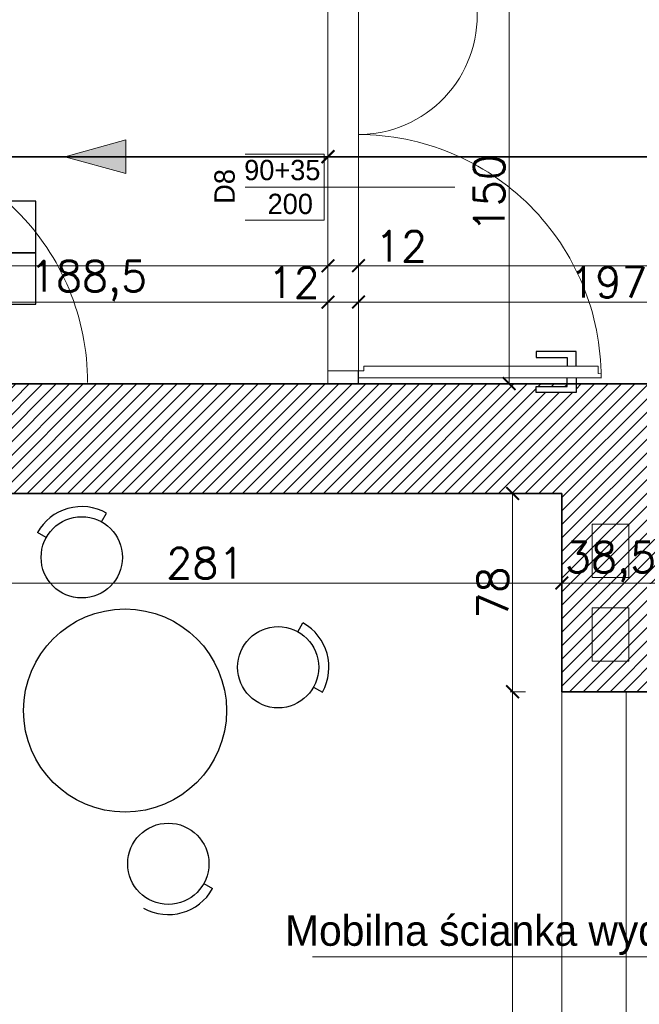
# Model space of a CAD drawing. Header units: millimetres. Extents: x -740 to 33545, y 5178 to 22494.
# Tile 138 of 250: x 10961 to 11205, y 10158 to 10546. Entities that reach past the tile are written whole.
import ezdxf
from ezdxf.lldxf.tags import DXFTag

# ---------------------------------------------------------------- set-up
doc = ezdxf.new("R2010")
doc.units = ezdxf.units.MM
doc.header["$MEASUREMENT"] = 0
doc.layers.get('Defpoints').update_dxf_attribs({"color": 252})
for name, color, linetype in [('_I_EKO_PODKLAD 3', 252, 'Continuous'), ('stolarka', 252, 'Continuous'), ('tabelki opis', 252, 'Continuous')]:
    doc.layers.add(name, color=color, linetype=linetype)
for name, color, linetype, lineweight in [('_IS_EKO_KS_podposadzkowa', 86, 'Continuous', 35), ('A_istniejÄ…ce Ĺ›ciany', 252, 'Continuous', 35), ('A_l.przerywana', 252, 'ICAD_ISO03W100', 9), ('A_opisy', 252, 'Continuous', 15), ('A_Ĺ›ciany projektowane', 252, 'Continuous', 35), ('l.przerywana', 252, 'ICAD_ISO03W100', 5), ('l.wypeĹ‚nien', 252, 'Continuous', 5), ('Nowe_820-G Rysunki Obrazki_Nr_piĂłra__23', 252, 'Continuous', 15), ('wymiarowanie', 252, 'Continuous', 9)]:
    doc.layers.add(name, color=color, linetype=linetype, lineweight=lineweight)
doc.styles.add('ROMANS', font='romans')
doc.styles.add('styl2', font='simplex.shx')
tags = doc.linetypes.add('ICAD_ISO03W100', pattern=[30, 12, -18]).pattern_tags.tags
tags[6:7] = [DXFTag(74, 4), DXFTag(75, 0), DXFTag(340, '0'), DXFTag(46, 1.0), DXFTag(50, 0.0), DXFTag(44, 0.0), DXFTag(45, 0.0)]
tags[4:5] = [DXFTag(74, 4), DXFTag(75, 0), DXFTag(340, '0'), DXFTag(46, 1.0), DXFTag(50, 0.0), DXFTag(44, 0.0), DXFTag(45, 0.0)]
doc.dimstyles.new('Skala 1-50', dxfattribs={"dimtxt": 12, "dimasz": 5, "dimexe": 1, "dimexo": 1, "dimgap": 1.5, "dimtad": 1, "dimdec": 1, "dimrnd": 0.5, "dimtxsty": 'styl2', "dimblk": 'ARCHTICK', "dimcen": 5, "dimadec": 0, "dimazin": 0, "dimtfac": 1, "dimtdec": 1, "dimtmove": 1, "dimatfit": 3, "dimldrblk": 'ARCHTICK', "dimfxl": 0, "dimlwd": -1, "dimlwe": -1, "dimarcsym": 0})

# ---------------------------------------------------------------- blocks, each defined once
blk = doc.blocks.new('_ArchTick')
at = {"color": 0, "linetype": 'ByBlock', "const_width": 0.15}
blk.add_lwpolyline([(-0.5, -0.5), (0.5, 0.5)], dxfattribs=at)
blk = doc.blocks.new('*D526')
at = {"layer": 'Defpoints', "color": 0}
for p in [(11174.51, 10281.34), (11155.14, 9812.76), (11174.51, 9812.76)]:
    blk.add_point(p, dxfattribs=at)
at = {"layer": 'wymiarowanie', "color": 0}
for p, q in [((11160.14, 10281.34), (11154.14, 10281.34)), ((11155.14, 10281.34), (11155.14, 10047.41)), ((11155.14, 9812.76), (11155.14, 10003.94)), ((11160.14, 9812.76), (11154.14, 9812.76))]:
    blk.add_line(p, q, dxfattribs=at)
at = {"layer": 'wymiarowanie', "color": 0, "xscale": 5, "yscale": 5, "zscale": 5}
for p, rotation in [((11155.14, 10281.34), 90), ((11155.14, 9812.76), 270)]:
    blk.add_blockref('_ArchTick', p, dxfattribs=dict(at, rotation=rotation))
at = {"layer": 'wymiarowanie', "color": 0, "insert": (11146.79, 10025.67), "char_height": 12, "attachment_point": 5, "rotation": 90, "style": 'styl2'}
blk.add_mtext('468,5', dxfattribs=at)
blk = doc.blocks.new('*D2203')
at = {"layer": 'Defpoints', "color": 0}
for p in [(11082.39, 10472.82), (9748.23, 10470.55), (11082.39, 10449.07)]:
    blk.add_point(p, dxfattribs=at)
at = {"layer": 'wymiarowanie', "color": 0}
for p, q in [((9748.23, 10454.07), (9748.23, 10448.07)), ((11082.39, 10454.07), (11082.39, 10448.07)), ((9748.23, 10449.07), (10346.75, 10449.07)), ((11082.39, 10449.07), (10383.94, 10449.07))]:
    blk.add_line(p, q, dxfattribs=at)
at = {"layer": 'wymiarowanie', "color": 0, "xscale": 5, "yscale": 5, "zscale": 5, "rotation": 180}
blk.add_blockref('_ArchTick', (9748.23, 10449.07), dxfattribs=at)
at = {"layer": 'wymiarowanie', "color": 0, "xscale": 5, "yscale": 5, "zscale": 5}
blk.add_blockref('_ArchTick', (11082.39, 10449.07), dxfattribs=at)
at = {"layer": 'wymiarowanie', "color": 0, "insert": (10365.34, 10456.46), "char_height": 12, "attachment_point": 5, "style": 'styl2'}
blk.add_mtext('1334', dxfattribs=at)
blk = doc.blocks.new('*D2204')
at = {"layer": 'Defpoints', "color": 0}
for p in [(11082.39, 10472.82), (11094.39, 10472.75), (11094.39, 10449.07)]:
    blk.add_point(p, dxfattribs=at)
at = {"layer": 'wymiarowanie', "color": 0}
for p, q in [((11082.39, 10454.07), (11082.39, 10448.07)), ((11094.39, 10454.07), (11094.39, 10448.07)), ((11082.39, 10449.07), (11094.39, 10449.07)), ((11094.39, 10449.07), (11120.44, 10449.07))]:
    blk.add_line(p, q, dxfattribs=at)
at = {"layer": 'wymiarowanie', "color": 0, "xscale": 5, "yscale": 5, "zscale": 5, "rotation": 180}
blk.add_blockref('_ArchTick', (11082.39, 10449.07), dxfattribs=at)
at = {"layer": 'wymiarowanie', "color": 0, "xscale": 5, "yscale": 5, "zscale": 5}
blk.add_blockref('_ArchTick', (11094.39, 10449.07), dxfattribs=at)
at = {"layer": 'wymiarowanie', "color": 0, "insert": (11111.18, 10456.72), "char_height": 12, "attachment_point": 5, "style": 'styl2'}
blk.add_mtext('12', dxfattribs=at)
blk = doc.blocks.new('*D2205')
at = {"layer": 'Defpoints', "color": 0}
for p in [(11401.42, 10478.86), (11094.39, 10472.75), (11401.42, 10449.07)]:
    blk.add_point(p, dxfattribs=at)
at = {"layer": 'wymiarowanie', "color": 0}
for p, q in [((11094.39, 10454.07), (11094.39, 10448.07)), ((11401.42, 10454.07), (11401.42, 10448.07)), ((11094.39, 10449.07), (11401.42, 10449.07))]:
    blk.add_line(p, q, dxfattribs=at)
at = {"layer": 'wymiarowanie', "color": 0, "xscale": 5, "yscale": 5, "zscale": 5, "rotation": 180}
blk.add_blockref('_ArchTick', (11094.39, 10449.07), dxfattribs=at)
at = {"layer": 'wymiarowanie', "color": 0, "xscale": 5, "yscale": 5, "zscale": 5}
blk.add_blockref('_ArchTick', (11401.42, 10449.07), dxfattribs=at)
at = {"layer": 'wymiarowanie', "color": 0, "insert": (11247.9, 10456.87), "char_height": 12, "attachment_point": 5, "style": 'styl2'}
blk.add_mtext('307', dxfattribs=at)
blk = doc.blocks.new('*D2210')
at = {"layer": 'Defpoints', "color": 0}
for p in [(11155.14, 10359.34), (11174.51, 10359.34), (11174.51, 10281.34)]:
    blk.add_point(p, dxfattribs=at)
at = {"layer": 'wymiarowanie', "color": 0}
for p, q in [((11160.14, 10359.34), (11154.14, 10359.34)), ((11155.14, 10281.34), (11155.14, 10359.34)), ((11160.14, 10281.34), (11154.14, 10281.34))]:
    blk.add_line(p, q, dxfattribs=at)
at = {"layer": 'wymiarowanie', "color": 0, "xscale": 5, "yscale": 5, "zscale": 5}
for p, rotation in [((11155.14, 10359.34), 90), ((11155.14, 10281.34), 270)]:
    blk.add_blockref('_ArchTick', p, dxfattribs=dict(at, rotation=rotation))
at = {"layer": 'wymiarowanie', "color": 0, "insert": (11147.34, 10320.34), "char_height": 12, "attachment_point": 5, "rotation": 90, "style": 'styl2'}
blk.add_mtext('78', dxfattribs=at)
blk = doc.blocks.new('*D2590')
at = {"layer": 'Defpoints', "color": 0}
for p in [(10646.19, 10535.46), (11082.39, 10529.52), (11082.39, 10492)]:
    blk.add_point(p, dxfattribs=at)
at = {"layer": 'wymiarowanie', "color": 0}
for p, q in [((10646.19, 10497), (10646.19, 10491)), ((11082.39, 10497), (11082.39, 10491)), ((10646.19, 10492), (11082.39, 10492))]:
    blk.add_line(p, q, dxfattribs=at)
at = {"layer": 'wymiarowanie', "color": 0, "xscale": 5, "yscale": 5, "zscale": 5, "rotation": 180}
blk.add_blockref('_ArchTick', (10646.19, 10492), dxfattribs=at)
at = {"layer": 'wymiarowanie', "color": 0, "xscale": 5, "yscale": 5, "zscale": 5}
blk.add_blockref('_ArchTick', (11082.39, 10492), dxfattribs=at)
at = {"layer": 'wymiarowanie', "color": 0, "insert": (10864.29, 10499.8), "char_height": 12, "attachment_point": 5, "style": 'styl2'}
blk.add_mtext('436', dxfattribs=at)
blk = doc.blocks.new('*D2618')
at = {"layer": 'Defpoints', "color": 0}
for p in [(11082.39, 10434.77), (11082.39, 10425.57), (10893.66, 10402.52)]:
    blk.add_point(p, dxfattribs=at)
at = {"layer": 'wymiarowanie', "color": 0}
for p, q in [((10893.66, 10429.77), (10893.66, 10435.77)), ((10893.66, 10434.77), (11082.39, 10434.77)), ((11082.39, 10429.77), (11082.39, 10435.77))]:
    blk.add_line(p, q, dxfattribs=at)
at = {"layer": 'wymiarowanie', "color": 0, "xscale": 5, "yscale": 5, "zscale": 5, "rotation": 180}
blk.add_blockref('_ArchTick', (10893.66, 10434.77), dxfattribs=at)
at = {"layer": 'wymiarowanie', "color": 0, "xscale": 5, "yscale": 5, "zscale": 5}
blk.add_blockref('_ArchTick', (11082.39, 10434.77), dxfattribs=at)
at = {"layer": 'wymiarowanie', "color": 0, "insert": (10988.02, 10443.11), "char_height": 12, "attachment_point": 5, "style": 'styl2'}
blk.add_mtext('188,5', dxfattribs=at)
blk = doc.blocks.new('*D2619')
at = {"layer": 'Defpoints', "color": 0}
for p in [(11094.39, 10434.77), (11082.39, 10425.57), (11094.39, 10421.64)]:
    blk.add_point(p, dxfattribs=at)
at = {"layer": 'wymiarowanie', "color": 0}
for p, q in [((11082.39, 10429.77), (11082.39, 10435.77)), ((11082.39, 10434.77), (11094.39, 10434.77)), ((11094.39, 10429.77), (11094.39, 10435.77))]:
    blk.add_line(p, q, dxfattribs=at)
at = {"layer": 'wymiarowanie', "color": 0, "xscale": 5, "yscale": 5, "zscale": 5, "rotation": 180}
blk.add_blockref('_ArchTick', (11082.39, 10434.77), dxfattribs=at)
at = {"layer": 'wymiarowanie', "color": 0, "xscale": 5, "yscale": 5, "zscale": 5}
blk.add_blockref('_ArchTick', (11094.39, 10434.77), dxfattribs=at)
at = {"layer": 'wymiarowanie', "color": 0, "insert": (11068.87, 10442.42), "char_height": 12, "attachment_point": 5, "style": 'styl2'}
blk.add_mtext('12', dxfattribs=at)
blk = doc.blocks.new('*D2620')
at = {"layer": 'Defpoints', "color": 0}
for p in [(11291.35, 10434.77), (11094.39, 10421.64), (11291.35, 10402.52)]:
    blk.add_point(p, dxfattribs=at)
at = {"layer": 'wymiarowanie', "color": 0}
for p, q in [((11094.39, 10429.77), (11094.39, 10435.77)), ((11094.39, 10434.77), (11291.35, 10434.77)), ((11291.35, 10429.77), (11291.35, 10435.77))]:
    blk.add_line(p, q, dxfattribs=at)
at = {"layer": 'wymiarowanie', "color": 0, "xscale": 5, "yscale": 5, "zscale": 5, "rotation": 180}
blk.add_blockref('_ArchTick', (11094.39, 10434.77), dxfattribs=at)
at = {"layer": 'wymiarowanie', "color": 0, "xscale": 5, "yscale": 5, "zscale": 5}
blk.add_blockref('_ArchTick', (11291.35, 10434.77), dxfattribs=at)
at = {"layer": 'wymiarowanie', "color": 0, "insert": (11192.87, 10442.57), "char_height": 12, "attachment_point": 5, "style": 'styl2'}
blk.add_mtext('197', dxfattribs=at)
blk = doc.blocks.new('*D2640')
at = {"layer": 'Defpoints', "color": 0}
for p in [(10893.66, 10359.34), (11174.51, 10359.34), (11174.51, 10324.14)]:
    blk.add_point(p, dxfattribs=at)
at = {"layer": 'wymiarowanie', "color": 0}
for p, q in [((10893.66, 10329.14), (10893.66, 10323.14)), ((11174.51, 10329.14), (11174.51, 10323.14)), ((10893.66, 10324.14), (11174.51, 10324.14))]:
    blk.add_line(p, q, dxfattribs=at)
at = {"layer": 'wymiarowanie', "color": 0, "xscale": 5, "yscale": 5, "zscale": 5, "rotation": 180}
blk.add_blockref('_ArchTick', (10893.66, 10324.14), dxfattribs=at)
at = {"layer": 'wymiarowanie', "color": 0, "xscale": 5, "yscale": 5, "zscale": 5}
blk.add_blockref('_ArchTick', (11174.51, 10324.14), dxfattribs=at)
at = {"layer": 'wymiarowanie', "color": 0, "insert": (11034.09, 10331.94), "char_height": 12, "attachment_point": 5, "style": 'styl2'}
blk.add_mtext('281', dxfattribs=at)
blk = doc.blocks.new('*D2641')
at = {"layer": 'Defpoints', "color": 0}
for p in [(11174.51, 10359.34), (11212.91, 10359.34), (11212.91, 10324.14)]:
    blk.add_point(p, dxfattribs=at)
at = {"layer": 'wymiarowanie', "color": 0}
for p, q in [((11174.51, 10329.14), (11174.51, 10323.14)), ((11212.91, 10329.14), (11212.91, 10323.14)), ((11174.51, 10324.14), (11212.91, 10324.14))]:
    blk.add_line(p, q, dxfattribs=at)
at = {"layer": 'wymiarowanie', "color": 0, "xscale": 5, "yscale": 5, "zscale": 5, "rotation": 180}
blk.add_blockref('_ArchTick', (11174.51, 10324.14), dxfattribs=at)
at = {"layer": 'wymiarowanie', "color": 0, "xscale": 5, "yscale": 5, "zscale": 5}
blk.add_blockref('_ArchTick', (11212.91, 10324.14), dxfattribs=at)
at = {"layer": 'wymiarowanie', "color": 0, "insert": (11193.71, 10332.49), "char_height": 12, "attachment_point": 5, "style": 'styl2'}
blk.add_mtext('38,5', dxfattribs=at)
blk = doc.blocks.new('*D2833')
at = {"layer": 'Defpoints', "color": 0}
for p in [(11094.39, 10552.52), (11153.71, 10552.52), (11094.24, 10402.64)]:
    blk.add_point(p, dxfattribs=at)
at = {"layer": 'wymiarowanie', "color": 0}
for p, q in [((11148.71, 10552.52), (11154.71, 10552.52)), ((11153.71, 10402.64), (11153.71, 10552.52)), ((11148.71, 10402.64), (11154.71, 10402.64))]:
    blk.add_line(p, q, dxfattribs=at)
at = {"layer": 'wymiarowanie', "color": 0, "xscale": 5, "yscale": 5, "zscale": 5}
for p, rotation in [((11153.71, 10552.52), 90), ((11153.71, 10402.64), 270)]:
    blk.add_blockref('_ArchTick', p, dxfattribs=dict(at, rotation=rotation))
at = {"layer": 'wymiarowanie', "color": 0, "insert": (11145.91, 10477.58), "char_height": 12, "attachment_point": 5, "rotation": 90, "style": 'styl2'}
blk.add_mtext('150', dxfattribs=at)

msp = doc.modelspace()

# ---------------------------------------------------------------- hatches: boundary and pattern name
at = {"layer": '_IS_EKO_KS_podposadzkowa', "ltscale": 0.5}
msp.add_hatch(color=256, dxfattribs=at).paths.add_polyline_path([(11002.79, 10492), (11002.79, 10498.68), (10978.65, 10492), (11002.79, 10485.33)])
at = {"layer": 'l.wypeĹ‚nien'}
h = msp.add_hatch(dxfattribs=at)
h.set_pattern_fill('ANSI31', color=256, scale=30, style=0)
h.paths.add_polyline_path([(10913.66, 10402.52), (10997.39, 10402.52), (11117.42, 10402.52), (11176.61, 10402.52), (11176.61, 10401.46), (11164.43, 10401.46), (11164.43, 10399.14), (11180.1, 10399.14), (11180.1, 10402.52), (11291.35, 10402.52), (11291.35, 10359.34), (11212.91, 10359.34), (11212.91, 10281.34), (11174.51, 10281.34), (11174.51, 10359.34), (11117.42, 10359.34), (10913.66, 10359.34)])
h.paths.add_polyline_path([(11186.51, 10326.34), (11186.51, 10347.34), (11200.91, 10347.34), (11200.91, 10326.34)], flags=16)
h.paths.add_polyline_path([(11186.51, 10326.34), (11186.51, 10347.34), (11200.91, 10347.34), (11200.91, 10326.34)], flags=0)
h.paths.add_polyline_path([(11186.51, 10293.34), (11186.51, 10314.34), (11200.91, 10314.34), (11200.91, 10293.34)], flags=16)
h.paths.add_polyline_path([(11186.51, 10293.34), (11186.51, 10314.34), (11200.91, 10314.34), (11200.91, 10293.34)], flags=0)
h.paths.add_polyline_path([(11234.13, 9739.58), (11234.13, 9782.76), (11199.91, 9782.76), (11199.91, 9812.76), (11174.51, 9812.76), (11174.51, 9782.76), (11128.02, 9782.76), (11128.02, 9739.58)])
h.paths.add_polyline_path([(10477.77, 9782.76), (10504.8, 9782.76), (10504.8, 9762.76), (10529.35, 9762.99), (10529.35, 9782.76), (10587.7, 9782.76), (10587.7, 9739.58), (10477.77, 9739.58)])
h.paths.add_polyline_path([(10783.28, 9739.58), (10783.28, 9782.76), (10737.7, 9782.76), (10737.7, 9739.58)])
h.paths.add_polyline_path([(10978.02, 9739.58), (10978.02, 9782.76), (10933.28, 9782.76), (10933.28, 9739.58)])
h.paths.add_polyline_path([(10769.66, 10359.34), (10771.66, 10359.34), (10771.66, 10402.52), (10736.26, 10402.52), (10736.26, 10359.34)])
h.paths.add_polyline_path([(10457.77, 9739.58), (10457.77, 9782.76), (10477.77, 9782.76), (10477.77, 9739.58), (10470.93, 9739.58)])
h.paths.add_polyline_path([(10771.66, 10359.34), (10771.66, 10402.52), (10791.66, 10402.52), (10791.66, 10359.34)])
h.paths.add_polyline_path([(10913.66, 10359.34), (10913.66, 10402.52), (10893.66, 10402.52), (10893.66, 10359.34)])
h.paths.add_polyline_path([(10504.8, 9762.76), (10504.8, 9782.76), (10529.35, 9782.76), (10529.35, 9762.99)])

# ---------------------------------------------------------------- linework, layer by layer
at = {"layer": '_I_EKO_PODKLAD 3', "ltscale": 500}
for p, q in [((10993.19, 10348.21), (10995.14, 10351.7)), ((10993.19, 10348.21), (10995.14, 10351.7)), ((10971.41, 10342.05), (10967.92, 10344.01)), ((10971.41, 10342.05), (10967.92, 10344.01)), ((11070.57, 10304.93), (11072.52, 10308.42)), ((11070.57, 10304.93), (11072.52, 10308.42)), ((11076.72, 10283.16), (11080.21, 10281.21)), ((11076.72, 10283.16), (11080.21, 10281.21)), ((11033.45, 10205.78), (11036.94, 10203.82)), ((11033.45, 10205.78), (11036.94, 10203.82))]:
    msp.add_line(p, q, dxfattribs=at)
for centre, radius in [((10985.38, 10334.24), 16), ((10985.38, 10334.24), 16), ((11002.43, 10273.91), 40), ((11002.43, 10273.91), 40), ((11062.76, 10290.97), 16), ((11062.76, 10290.97), 16), ((11019.48, 10213.59), 16), ((11019.48, 10213.59), 16)]:
    msp.add_circle(centre, radius, dxfattribs=at)
for centre, start, end in [((10985.38, 10334.24), 60.7838, 150.7838), ((10985.38, 10334.24), 60.7838, 150.7838), ((11062.76, 10290.97), 330.7838, 60.7838), ((11062.76, 10290.97), 330.7838, 60.7838), ((11019.48, 10213.59), 240.7838, 330.7838), ((11019.48, 10213.59), 240.7838, 330.7838)]:
    msp.add_arc(centre, 20, start, end, dxfattribs=at)
at = {"layer": '_IS_EKO_KS_podposadzkowa', "linetype": 'Continuous', "lineweight": 15, "ltscale": 0.5}
for p, q in [((11002.79, 10498.68), (10978.65, 10492)), ((11002.79, 10492), (11002.79, 10498.68)), ((11002.79, 10485.33), (10978.65, 10492)), ((11002.79, 10492), (11002.79, 10485.33))]:
    msp.add_line(p, q, dxfattribs=at)
at = {"layer": 'A_istniejÄ…ce Ĺ›ciany', "ltscale": 15}
for p in [(11174.51, 10359.34), (11212.91, 10281.34)]:
    msp.add_line(p, (11174.51, 10281.34), dxfattribs=at)
at = {"layer": 'A_istniejÄ…ce Ĺ›ciany'}
for points in [[(10997.39, 10402.52), (10893.66, 10402.52)], [(11117.42, 10402.52), (10995.87, 10402.52)], [(11291.35, 10402.52), (11117.42, 10402.52)], [(10893.66, 10359.34), (11117.42, 10359.34)], [(11117.42, 10359.34), (11174.51, 10359.34)]]:
    msp.add_lwpolyline(points, dxfattribs=at)
at = {"layer": 'A_l.przerywana', "ltscale": 0.3}
for p, q in [((11082.39, 10557.52), (11082.39, 10402.52)), ((11094.39, 10557.52), (11094.39, 10402.52))]:
    msp.add_line(p, q, dxfattribs=at)
msp.add_lwpolyline([(11199.91, 9812.76), (11174.51, 9812.76), (11174.51, 10281.34), (11199.91, 10281.34)], close=True, dxfattribs=at)
at = {"layer": 'A_Ĺ›ciany projektowane'}
msp.add_line((11094.39, 10402.58), (11082.39, 10402.58), dxfattribs=at)
at = {"layer": 'l.przerywana', "ltscale": 0.3}
for p, q in [((11200.91, 10326.34), (11186.51, 10326.34)), ((11200.91, 10314.34), (11186.51, 10314.34))]:
    msp.add_line(p, q, dxfattribs=at)
for points in [[(11186.51, 10326.34), (11186.51, 10347.34), (11200.91, 10347.34), (11200.91, 10326.34)], [(11200.91, 10314.34), (11200.91, 10293.34), (11186.51, 10293.34), (11186.51, 10314.34)]]:
    msp.add_lwpolyline(points, dxfattribs=at)
msp.add_arc((11094.24, 10547.63), 46.93, 270.0007, 3.0821, dxfattribs=at)
at = {"layer": 'Nowe_820-G Rysunki Obrazki_Nr_piĂłra__23', "linetype": 'Continuous', "lineweight": 15}
for points in [[(11082.39, 10407.72), (11094.24, 10407.72)], [(11089.16, 10407.72), (11086.62, 10407.72)], [(11094.24, 10407.72), (11094.24, 10402.64)], [(11094.24, 10402.64), (11082.39, 10402.64)], [(11094.24, 10402.64), (11082.39, 10402.64)]]:
    msp.add_lwpolyline(points, dxfattribs=at)
at = {"layer": 'stolarka'}
for points in [[(11180.1, 10409.46), (11180.1, 10415.27), (11164.43, 10415.27), (11164.43, 10412.94), (11176.61, 10412.94), (11176.61, 10409.46)], [(11180.1, 10404.94), (11180.1, 10399.14), (11164.43, 10399.14), (11164.43, 10401.46), (11176.61, 10401.46), (11176.61, 10404.94)]]:
    msp.add_lwpolyline(points, dxfattribs=at)
at = {"layer": 'stolarka', "lineweight": 9}
msp.add_lwpolyline([(11094.24, 10407.72), (11094.24, 10404.94), (11190.01, 10404.94), (11190, 10406.44), (11188.85, 10406.62), (11188.85, 10409.46), (11096.54, 10409.46), (11096.54, 10407.72), (11094.24, 10407.72)], dxfattribs=at)
at = {"layer": 'stolarka', "linetype": 'ICAD_ISO03W100', "lineweight": 13, "ltscale": 0.3}
for centre, start, end in [((10891.91, 10403.1), 0.0003, 90.0531), ((11094.24, 10404.94), 359.9469, 89.9997)]:
    msp.add_arc(centre, 95.77, start, end, dxfattribs=at)
at = {"layer": 'tabelki opis'}
for points in [[(10802.49, 10454.15), (10967.23, 10454.15), (10967.23, 10474.43), (10802.49, 10474.43), (10802.49, 10454.15)], [(10802.49, 10433.88), (10967.23, 10433.88), (10967.23, 10454.15), (10802.49, 10454.15), (10802.49, 10433.88)]]:
    msp.add_lwpolyline(points, dxfattribs=at)
at = {"layer": 'wymiarowanie'}
msp.add_line((11076.23, 10176.95), (11393.83, 10176.95), dxfattribs=at)

# ---------------------------------------------------------------- texts
at = {"layer": 'wymiarowanie', "linetype": 'Continuous', "insert": (11412.45, 10193.3), "char_height": 12, "width": 327.6277, "attachment_point": 3, "style": 'ROMANS'}
msp.add_mtext('{\\fCentury Gothic|b0|i0|c238|p0;Mobilna ścianka wydzielająca strefę }{\\fCentury Gothic|b0|i0|c238|p0;wypoczynku}\\P{\\fCentury Gothic|b0|i0|c238|p0; }', dxfattribs=at)

# ---------------------------------------------------------------- dimensions: what is measured, and where the dimension line sits
at = {"layer": 'wymiarowanie'}
for base, p1, p2, picture, middle in [((11082.39, 10434.77), (10893.66, 10402.52), (11082.39, 10425.57), '*D2618', (10988.02, 10443.11)), ((11291.35, 10434.77), (11094.39, 10421.64), (11291.35, 10402.52), '*D2620', (11192.87, 10442.57)), ((11174.5121, 10324.1449), (10893.6588, 10359.3429), (11174.5121, 10359.3429), '*D2640', (11034.0855, 10331.9449)), ((11212.91, 10324.14), (11174.51, 10359.34), (11212.91, 10359.34), '*D2641', (11193.71, 10332.49))]:
    dim = msp.add_linear_dim(base=base, p1=p1, p2=p2, dimstyle='Skala 1-50', dxfattribs=at)
    dim.commit()
    dim.dimension.update_dxf_attribs({"geometry": picture, "text_midpoint": middle})
dim = msp.add_linear_dim(base=(11094.39, 10434.77), p1=(11082.39, 10425.57), p2=(11094.39, 10421.64), dimstyle='Skala 1-50', dxfattribs=at)
dim.commit()
dim.dimension.update_dxf_attribs({"geometry": '*D2619', "text_midpoint": (11068.87, 10434.77), "dimtype": 160})
dim = msp.add_linear_dim(base=(11155.14, 10359.34), p1=(11174.51, 10281.34), p2=(11174.51, 10359.34), angle=90, dimstyle='Skala 1-50', dxfattribs=at)
dim.commit()
dim.dimension.update_dxf_attribs({"geometry": '*D2210', "text_midpoint": (11147.34, 10320.34)})
dim = msp.add_linear_dim(base=(11155.14, 9812.76), p1=(11174.51, 10281.34), p2=(11174.51, 9812.76), angle=90, dimstyle='Skala 1-50', dxfattribs=at)
dim.commit()
dim.dimension.update_dxf_attribs({"geometry": '*D526', "text_midpoint": (11155.14, 10025.67), "dimtype": 160})

# ---------------------------------------------------------------- next in the draw order: texts
at = {"layer": 'A_opisy', "ltscale": 0.3, "insert": (11064.39, 10480.02), "char_height": 8, "width": 26, "attachment_point": 5, "bg_fill": 2}
msp.add_mtext('{\\fCentury Gothic|b0|i0|c238|p0;90+35}\\P\\pi6.28000;{\\fCentury Gothic|b0|i0|c238|p0;200}', dxfattribs=at)

# ---------------------------------------------------------------- next in the draw order: linework, layer by layer
at = {"layer": 'A_opisy'}
msp.add_line((11132.39, 10480.02), (11077.39, 10480.02), dxfattribs=at)
at = {"layer": 'A_opisy', "lineweight": 30, "ltscale": 0.3}
msp.add_lwpolyline([(11034.58, 10467.02), (11034.58, 10493.02), (11047.58, 10493.02), (11047.58, 10467.02)], close=True, dxfattribs=at)
at = {"layer": 'A_opisy', "ltscale": 0.3}
for points in [[(11047.58, 10493.02), (11080.91, 10493.02), (11080.91, 10480.02), (11047.58, 10480.02)], [(11047.58, 10480.02), (11080.91, 10480.02), (11080.91, 10467.02), (11047.58, 10467.02)]]:
    msp.add_lwpolyline(points, close=True, dxfattribs=at)

# ---------------------------------------------------------------- next in the draw order: dimensions: what is measured, and where the dimension line sits
at = {"layer": 'wymiarowanie'}
dim = msp.add_linear_dim(base=(11153.71, 10552.52), p1=(11094.24, 10402.64), p2=(11094.39, 10552.52), angle=90, dimstyle='Skala 1-50', dxfattribs=at)
dim.commit()
dim.dimension.update_dxf_attribs({"geometry": '*D2833', "text_midpoint": (11145.91, 10477.58)})
dim = msp.add_linear_dim(base=(11401.42, 10449.07), p1=(11094.39, 10472.75), p2=(11401.42, 10478.86), dimstyle='Skala 1-50', dxfattribs=at)
dim.commit()
dim.dimension.update_dxf_attribs({"geometry": '*D2205', "text_midpoint": (11247.9, 10456.87)})
for base, p1, p2, picture, middle in [((11082.39, 10449.07), (9748.23, 10470.55), (11082.39, 10472.82), '*D2203', (10365.34, 10448.66)), ((11094.39, 10449.07), (11082.39, 10472.82), (11094.39, 10472.75), '*D2204', (11111.18, 10449.07))]:
    dim = msp.add_linear_dim(base=base, p1=p1, p2=p2, dimstyle='Skala 1-50', dxfattribs=at)
    dim.commit()
    dim.dimension.update_dxf_attribs({"geometry": picture, "text_midpoint": middle, "dimtype": 160})

# ---------------------------------------------------------------- next in the draw order: texts
at = {"layer": 'A_opisy', "ltscale": 0.3, "insert": (11041.7, 10480.28), "char_height": 8, "width": 26, "attachment_point": 5, "rotation": 90, "bg_fill": 2}
msp.add_mtext('{\\fCentury Gothic|b0|i0|c238|p0;D8}', dxfattribs=at)

# ---------------------------------------------------------------- next in the draw order: linework, layer by layer
at = {"layer": '_IS_EKO_KS_podposadzkowa'}
msp.add_line((10426.12, 10492), (11280.85, 10492), dxfattribs=at)

# ---------------------------------------------------------------- next in the draw order: dimensions: what is measured, and where the dimension line sits
at = {"layer": 'wymiarowanie'}
dim = msp.add_linear_dim(base=(11082.39, 10492), p1=(10646.19, 10535.46), p2=(11082.39, 10529.52), dimstyle='Skala 1-50', dxfattribs=at)
dim.commit()
dim.dimension.update_dxf_attribs({"geometry": '*D2590', "text_midpoint": (10864.29, 10499.8)})

doc.saveas('drawing.dxf')
